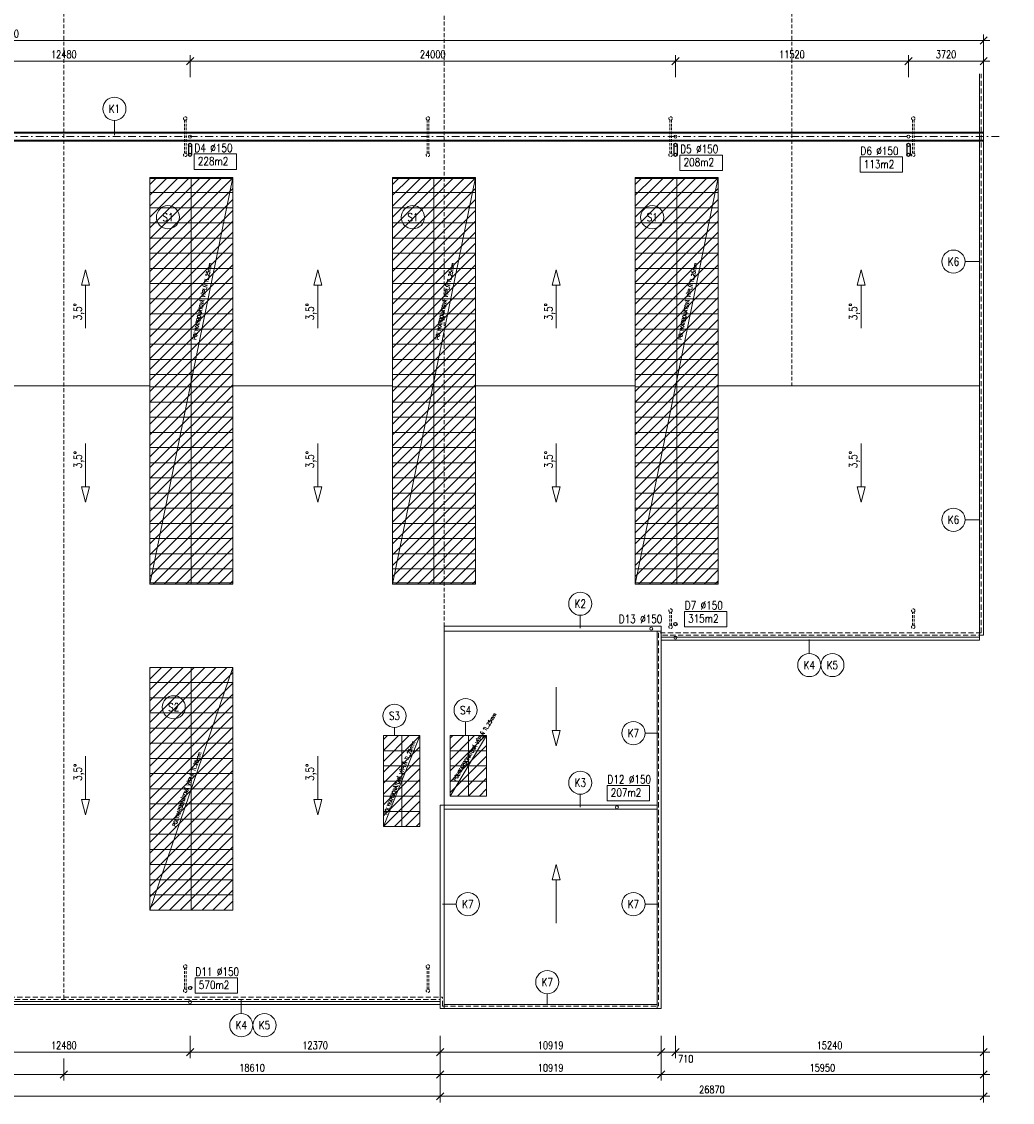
# Model space of a CAD drawing. Header units: millimetres. Extents: x -485339 to 286898, y -1189934 to 1602269.
# Tile 5 of 230: x -227131 to -178143, y -1147765 to -1094308. Entities that reach past the tile are written whole.
import ezdxf
from ezdxf.enums import TextEntityAlignment as Align

# ---------------------------------------------------------------- set-up
doc = ezdxf.new("R2010")
doc.units = ezdxf.units.MM
doc.header["$LTSCALE"] = 10
for name, pattern in [('DASHDOT', [25.4, 12.7, -6.35, 0, -6.35]), ('DASHED', [19.05, 12.7, -6.35]), ('DĚLICÍ2', [15.875, 6.35, -3.175, 0, -3.175, 0, -3.175]), ('ČÁRKOVANÁ', [19.05, 12.7, -6.35]), ('ČÁRKOVANÁ2', [9.525, 6.35, -3.175])]:
    doc.linetypes.add(name, pattern=pattern)
doc.layers.get('Defpoints').update_dxf_attribs({"lineweight": 0})
doc.layers.add('Dešt_svod', color=201, linetype='Continuous')
for name, color, linetype, lineweight in [('N_kóty', 10, 'Continuous', 18), ('N_popis', 10, 'Continuous', 18), ('N_čáry_nad', 10, 'DĚLICÍ2', 18), ('N_čáry_plné', 10, 'Continuous', 18), ('N_čáry_pod', 10, 'ČÁRKOVANÁ', 18), ('N_šrary', 10, 'Continuous', 18), ('St_čáry_osy', 250, 'DASHDOT', 18), ('St_čáry_plné', 250, 'Continuous', 18), ('St_čáry_pod', 250, 'ČÁRKOVANÁ2', 18)]:
    doc.layers.add(name, color=color, linetype=linetype, lineweight=lineweight)
doc.styles.get("Standard").update_dxf_attribs({"font": 'simplex.shx', "width": 0.8})
doc.dimstyles.new('stavebníM200', dxfattribs={"dimtxt": 370, "dimasz": 360, "dimexe": 300, "dimexo": 200, "dimgap": 150, "dimtad": 1, "dimdec": 0, "dimtxsty": 'Standard', "dimblk": 'OBLIQUE', "dimcen": -2.5, "dimdle": 300, "dimclrd": 256, "dimclre": 256, "dimclrt": 256, "dimadec": 4, "dimazin": 0, "dimtfac": 1, "dimtdec": 0, "dimtmove": 2, "dimatfit": 3, "dimldrblk": 'OBLIQUE', "dimfxl": 800, "dimfxlon": 1, "dimlwd": -1, "dimlwe": -1, "dimarcsym": 0})
pattern_1 = [(45, (-75857.86, -507733.66), (-269.40768, 269.40768), [])]

# ---------------------------------------------------------------- blocks, each defined once
blk = doc.blocks.new('G$CE3D3B369')
at = {"layer": 'St_čáry_osy', "linetype": 'ByBlock', "ltscale": 2}
blk.add_lwpolyline([(0, 0), (12000, 0), (12000, 4100), (0, 4100)], close=True, dxfattribs=at)
for points in [[(750, 4100), (750, 0)], [(1500, 4100), (1500, 0)], [(2250, 4100), (2250, 0)], [(3000, 4100), (3000, 0)], [(3750, 4100), (3750, 0)], [(4500, 4100), (4500, 0)], [(5250, 4100), (5250, 0)], [(6000, 4100), (6000, 0)], [(6750, 4100), (6750, 0)], [(7500, 4100), (7500, 0)], [(8250, 4100), (8250, 0)], [(9000, 4100), (9000, 0)], [(9750, 4100), (9750, 0)], [(10500, 4100), (10500, 0)], [(11250, 4100), (11250, 0)], [(0, 2050), (12000, 2050)]]:
    blk.add_lwpolyline(points, dxfattribs=at)
at = {"layer": 'St_čáry_osy', "ltscale": 2}
blk.add_lwpolyline([(12000, 4100), (12000, 0)], dxfattribs=at)
blk = doc.blocks.new('G$C7F8F446A')
at = {"layer": 'St_čáry_plné', "color": 0, "linetype": 'ByBlock', "ltscale": 2}
for p, q in [((20055, 4100), (-55, 4100)), ((-55, 0), (20055, 0))]:
    blk.add_line(p, q, dxfattribs=at)
for points in [[(-55, 4100), (-55, 0)], [(695, 4100), (695, 0)], [(1445, 4100), (1445, 0)], [(2195, 4100), (2195, 0)], [(2945, 4100), (2945, 0)], [(3695, 4100), (3695, 0)], [(4445, 4100), (4445, 0)], [(5195, 4100), (5195, 0)], [(5945, 4100), (5945, 0)], [(6695, 4100), (6695, 0)], [(7445, 4100), (7445, 0)], [(8195, 4100), (8195, 0)], [(8945, 4100), (8945, 0)], [(9695, 4100), (9695, 0)], [(10305, 4100), (10305, 0)], [(11055, 4100), (11055, 0)], [(11805, 4100), (11805, 0)], [(12555, 4100), (12555, 0)], [(13305, 4100), (13305, 0)], [(14055, 4100), (14055, 0)], [(14805, 4100), (14805, 0)], [(15555, 4100), (15555, 0)], [(16305, 4100), (16305, 0)], [(17055, 4100), (17055, 0)], [(17805, 4100), (17805, 0)], [(18555, 4100), (18555, 0)], [(19305, 4100), (19305, 0)], [(20055, 4100), (20055, 0)], [(-55, 2050), (20000, 2050)]]:
    blk.add_lwpolyline(points, dxfattribs=at)
at = {"layer": 'St_čáry_pod', "color": 0, "linetype": 'ByBlock', "ltscale": 2}
for p, q in [((0, 4100), (0, 0)), ((20000, 0), (20000, 4100))]:
    blk.add_line(p, q, dxfattribs=at)
blk = doc.blocks.new('G$C94846F24')
at = {"layer": 'St_čáry_osy', "linetype": 'ByBlock', "ltscale": 2}
blk.add_lwpolyline([(-900, -4500), (900, -4500), (900, 0), (-900, 0)], close=True, dxfattribs=at)
for points in [[(0, 0), (0, -4500)], [(900, -750), (-900, -750)], [(900, -1500), (-900, -1500)], [(900, -2250), (-900, -2250)], [(900, -3000), (-900, -3000)], [(900, -3750), (-900, -3750)]]:
    blk.add_lwpolyline(points, dxfattribs=at)
blk = doc.blocks.new('G$CCDD23A3A')
at = {"layer": 'St_čáry_osy', "linetype": 'ByBlock', "ltscale": 2}
blk.add_lwpolyline([(-900, -3000), (900, -3000), (900, 0), (-900, 0)], close=True, dxfattribs=at)
for points in [[(0, 0), (0, -3000)], [(900, -750), (-900, -750)], [(900, -1500), (-900, -1500)], [(900, -2250), (-900, -2250)], [(900, -3000), (-900, -3000)]]:
    blk.add_lwpolyline(points, dxfattribs=at)
blk = doc.blocks.new('_OBLIQUE')
at = {"color": 0, "linetype": 'ByBlock'}
blk.add_line((-0.5, -0.5), (0.5, 0.5), dxfattribs=at)
blk = doc.blocks.new('*D7446')
at = {"layer": 'Defpoints', "color": 0}
for p in [(-242743, -1144267), (-225043, -1144387), (-225043, -1146388)]:
    blk.add_point(p, dxfattribs=at)
at = {"layer": 'N_kóty'}
for p, q in [((-242743, -1145588), (-242743, -1146688)), ((-225043, -1145588), (-225043, -1146688)), ((-243043, -1146388), (-224743, -1146388))]:
    blk.add_line(p, q, dxfattribs=at)
at = {"layer": 'N_kóty', "linetype": 'ByBlock', "xscale": 360, "yscale": 360, "zscale": 360, "rotation": 180}
blk.add_blockref('_OBLIQUE', (-242743, -1146388), dxfattribs=at)
at = {"layer": 'N_kóty', "linetype": 'ByBlock', "xscale": 360, "yscale": 360, "zscale": 360}
blk.add_blockref('_OBLIQUE', (-225043, -1146388), dxfattribs=at)
at = {"layer": 'N_kóty', "insert": (-233893, -1146053), "char_height": 370, "attachment_point": 5}
blk.add_mtext('17700', dxfattribs=at)
blk = doc.blocks.new('*D7447')
at = {"layer": 'Defpoints', "color": 0}
for p in [(-225043, -1144387), (-206433, -1144827), (-206433, -1146388)]:
    blk.add_point(p, dxfattribs=at)
at = {"layer": 'N_kóty'}
for p, q in [((-225043, -1145588), (-225043, -1146688)), ((-206433, -1145588), (-206433, -1146688)), ((-225343, -1146388), (-206133, -1146388))]:
    blk.add_line(p, q, dxfattribs=at)
at = {"layer": 'N_kóty', "linetype": 'ByBlock', "xscale": 360, "yscale": 360, "zscale": 360, "rotation": 180}
blk.add_blockref('_OBLIQUE', (-225043, -1146388), dxfattribs=at)
at = {"layer": 'N_kóty', "linetype": 'ByBlock', "xscale": 360, "yscale": 360, "zscale": 360}
blk.add_blockref('_OBLIQUE', (-206433, -1146388), dxfattribs=at)
at = {"layer": 'N_kóty', "insert": (-215738, -1146053), "char_height": 370, "attachment_point": 5}
blk.add_mtext('18610', dxfattribs=at)
blk = doc.blocks.new('*D7448')
at = {"layer": 'Defpoints', "color": 0}
for p in [(-276233, -1144387), (-206433, -1144827), (-276233, -1147465)]:
    blk.add_point(p, dxfattribs=at)
at = {"layer": 'N_kóty'}
for p, q in [((-276233, -1146665), (-276233, -1147765)), ((-206433, -1146665), (-206433, -1147765)), ((-206133, -1147465), (-276533, -1147465))]:
    blk.add_line(p, q, dxfattribs=at)
at = {"layer": 'N_kóty', "linetype": 'ByBlock', "xscale": 360, "yscale": 360, "zscale": 360, "rotation": 180}
blk.add_blockref('_OBLIQUE', (-276233, -1147465), dxfattribs=at)
at = {"layer": 'N_kóty', "linetype": 'ByBlock', "xscale": 360, "yscale": 360, "zscale": 360}
blk.add_blockref('_OBLIQUE', (-206433, -1147465), dxfattribs=at)
at = {"layer": 'N_kóty', "insert": (-241334, -1147130), "char_height": 370, "attachment_point": 5}
blk.add_mtext('69800', dxfattribs=at)
blk = doc.blocks.new('*D7452')
at = {"layer": 'Defpoints', "color": 0}
for p in [(-231283, -1142106), (-218803, -1142106), (-218803, -1145279)]:
    blk.add_point(p, dxfattribs=at)
at = {"layer": 'N_kóty'}
for p, q in [((-231283, -1144479), (-231283, -1145579)), ((-218803, -1144479), (-218803, -1145579)), ((-231583, -1145279), (-218503, -1145279))]:
    blk.add_line(p, q, dxfattribs=at)
at = {"layer": 'N_kóty', "linetype": 'ByBlock', "xscale": 360, "yscale": 360, "zscale": 360, "rotation": 180}
blk.add_blockref('_OBLIQUE', (-231283, -1145279), dxfattribs=at)
at = {"layer": 'N_kóty', "linetype": 'ByBlock', "xscale": 360, "yscale": 360, "zscale": 360}
blk.add_blockref('_OBLIQUE', (-218803, -1145279), dxfattribs=at)
at = {"layer": 'N_kóty', "insert": (-225043, -1144944), "char_height": 370, "attachment_point": 5}
blk.add_mtext('12480', dxfattribs=at)
blk = doc.blocks.new('*D7453')
at = {"layer": 'Defpoints', "color": 0}
for p in [(-218803, -1142106), (-206433, -1143123), (-206433, -1145279)]:
    blk.add_point(p, dxfattribs=at)
at = {"layer": 'N_kóty'}
for p, q in [((-218803, -1144479), (-218803, -1145579)), ((-206433, -1144479), (-206433, -1145579)), ((-219103, -1145279), (-206133, -1145279))]:
    blk.add_line(p, q, dxfattribs=at)
at = {"layer": 'N_kóty', "linetype": 'ByBlock', "xscale": 360, "yscale": 360, "zscale": 360, "rotation": 180}
blk.add_blockref('_OBLIQUE', (-218803, -1145279), dxfattribs=at)
at = {"layer": 'N_kóty', "linetype": 'ByBlock', "xscale": 360, "yscale": 360, "zscale": 360}
blk.add_blockref('_OBLIQUE', (-206433, -1145279), dxfattribs=at)
at = {"layer": 'N_kóty', "insert": (-212618, -1144944), "char_height": 370, "attachment_point": 5}
blk.add_mtext('12370', dxfattribs=at)
blk = doc.blocks.new('*D7455')
at = {"layer": 'Defpoints', "color": 0}
for p in [(-194803, -1124110), (-195513, -1143123), (-194803, -1145279)]:
    blk.add_point(p, dxfattribs=at)
at = {"layer": 'N_kóty'}
for p, q in [((-195513, -1144479), (-195513, -1145579)), ((-194803, -1144479), (-194803, -1145579)), ((-195813, -1145279), (-194503, -1145279))]:
    blk.add_line(p, q, dxfattribs=at)
at = {"layer": 'N_kóty', "linetype": 'ByBlock', "xscale": 360, "yscale": 360, "zscale": 360, "rotation": 180}
blk.add_blockref('_OBLIQUE', (-195513, -1145279), dxfattribs=at)
at = {"layer": 'N_kóty', "linetype": 'ByBlock', "xscale": 360, "yscale": 360, "zscale": 360}
blk.add_blockref('_OBLIQUE', (-194803, -1145279), dxfattribs=at)
at = {"layer": 'N_kóty', "insert": (-194294, -1145614), "char_height": 370, "attachment_point": 5}
blk.add_mtext('710', dxfattribs=at)
blk = doc.blocks.new('*D7456')
at = {"layer": 'Defpoints', "color": 0}
for p in [(-194803, -1124110), (-179563, -1124658), (-179563, -1145279)]:
    blk.add_point(p, dxfattribs=at)
at = {"layer": 'N_kóty'}
for p, q in [((-194803, -1144479), (-194803, -1145579)), ((-179563, -1144479), (-179563, -1145579)), ((-195103, -1145279), (-179263, -1145279))]:
    blk.add_line(p, q, dxfattribs=at)
at = {"layer": 'N_kóty', "linetype": 'ByBlock', "xscale": 360, "yscale": 360, "zscale": 360, "rotation": 180}
blk.add_blockref('_OBLIQUE', (-194803, -1145279), dxfattribs=at)
at = {"layer": 'N_kóty', "linetype": 'ByBlock', "xscale": 360, "yscale": 360, "zscale": 360}
blk.add_blockref('_OBLIQUE', (-179563, -1145279), dxfattribs=at)
at = {"layer": 'N_kóty', "insert": (-187183, -1144944), "char_height": 370, "attachment_point": 5}
blk.add_mtext('15240', dxfattribs=at)
blk = doc.blocks.new('*D7460')
at = {"layer": 'Defpoints', "color": 0}
for p in [(-218803, -1096263), (-231283, -1099998), (-218803, -1099998)]:
    blk.add_point(p, dxfattribs=at)
at = {"layer": 'N_kóty'}
for p, q in [((-231583, -1096263), (-218503, -1096263)), ((-231283, -1097063), (-231283, -1095963)), ((-218803, -1097063), (-218803, -1095963))]:
    blk.add_line(p, q, dxfattribs=at)
at = {"layer": 'N_kóty', "xscale": 360, "yscale": 360, "zscale": 360, "rotation": 180}
blk.add_blockref('_OBLIQUE', (-231283, -1096263), dxfattribs=at)
at = {"layer": 'N_kóty', "xscale": 360, "yscale": 360, "zscale": 360}
blk.add_blockref('_OBLIQUE', (-218803, -1096263), dxfattribs=at)
at = {"layer": 'N_kóty', "insert": (-225043, -1095928), "char_height": 370, "attachment_point": 5}
blk.add_mtext('12480', dxfattribs=at)
blk = doc.blocks.new('*D7461')
at = {"layer": 'Defpoints', "color": 0}
for p in [(-194803, -1096263), (-218803, -1099998), (-194803, -1099998)]:
    blk.add_point(p, dxfattribs=at)
at = {"layer": 'N_kóty'}
for p, q in [((-219103, -1096263), (-194503, -1096263)), ((-218803, -1097063), (-218803, -1095963)), ((-194803, -1097063), (-194803, -1095963))]:
    blk.add_line(p, q, dxfattribs=at)
at = {"layer": 'N_kóty', "xscale": 360, "yscale": 360, "zscale": 360, "rotation": 180}
blk.add_blockref('_OBLIQUE', (-218803, -1096263), dxfattribs=at)
at = {"layer": 'N_kóty', "xscale": 360, "yscale": 360, "zscale": 360}
blk.add_blockref('_OBLIQUE', (-194803, -1096263), dxfattribs=at)
at = {"layer": 'N_kóty', "insert": (-206803, -1095928), "char_height": 370, "attachment_point": 5}
blk.add_mtext('24000', dxfattribs=at)
blk = doc.blocks.new('*D7462')
at = {"layer": 'Defpoints', "color": 0}
for p in [(-183283, -1096263), (-194803, -1099998), (-183283, -1099998)]:
    blk.add_point(p, dxfattribs=at)
at = {"layer": 'N_kóty'}
for p, q in [((-195103, -1096263), (-182983, -1096263)), ((-194803, -1097063), (-194803, -1095963)), ((-183283, -1097063), (-183283, -1095963))]:
    blk.add_line(p, q, dxfattribs=at)
at = {"layer": 'N_kóty', "xscale": 360, "yscale": 360, "zscale": 360, "rotation": 180}
blk.add_blockref('_OBLIQUE', (-194803, -1096263), dxfattribs=at)
at = {"layer": 'N_kóty', "xscale": 360, "yscale": 360, "zscale": 360}
blk.add_blockref('_OBLIQUE', (-183283, -1096263), dxfattribs=at)
at = {"layer": 'N_kóty', "insert": (-189043, -1095928), "char_height": 370, "attachment_point": 5}
blk.add_mtext('11520', dxfattribs=at)
blk = doc.blocks.new('*D7463')
at = {"layer": 'Defpoints', "color": 0}
for p in [(-179563, -1096263), (-183283, -1099998), (-179563, -1099998)]:
    blk.add_point(p, dxfattribs=at)
at = {"layer": 'N_kóty'}
for p, q in [((-183583, -1096263), (-179263, -1096263)), ((-183283, -1097063), (-183283, -1095963)), ((-179563, -1097063), (-179563, -1095963))]:
    blk.add_line(p, q, dxfattribs=at)
at = {"layer": 'N_kóty', "xscale": 360, "yscale": 360, "zscale": 360, "rotation": 180}
blk.add_blockref('_OBLIQUE', (-183283, -1096263), dxfattribs=at)
at = {"layer": 'N_kóty', "xscale": 360, "yscale": 360, "zscale": 360}
blk.add_blockref('_OBLIQUE', (-179563, -1096263), dxfattribs=at)
at = {"layer": 'N_kóty', "insert": (-181423, -1095928), "char_height": 370, "attachment_point": 5}
blk.add_mtext('3720', dxfattribs=at)
blk = doc.blocks.new('*D7464')
at = {"layer": 'Defpoints', "color": 0}
for p in [(-179563, -1095241), (-276233, -1096898), (-179563, -1096898)]:
    blk.add_point(p, dxfattribs=at)
at = {"layer": 'N_kóty'}
for p, q in [((-276533, -1095241), (-179263, -1095241)), ((-276233, -1096041), (-276233, -1094941)), ((-179563, -1096041), (-179563, -1094941))]:
    blk.add_line(p, q, dxfattribs=at)
at = {"layer": 'N_kóty', "linetype": 'ByBlock', "xscale": 360, "yscale": 360, "zscale": 360, "rotation": 180}
blk.add_blockref('_OBLIQUE', (-276233, -1095241), dxfattribs=at)
at = {"layer": 'N_kóty', "linetype": 'ByBlock', "xscale": 360, "yscale": 360, "zscale": 360}
blk.add_blockref('_OBLIQUE', (-179563, -1095241), dxfattribs=at)
at = {"layer": 'N_kóty', "insert": (-227898, -1094906), "char_height": 370, "attachment_point": 5}
blk.add_mtext('96670', dxfattribs=at)
blk = doc.blocks.new('*D7465')
at = {"layer": 'Defpoints', "color": 0}
for p in [(-206433, -1143123), (-195513, -1143077), (-195513, -1145279)]:
    blk.add_point(p, dxfattribs=at)
at = {"layer": 'N_kóty'}
for p, q in [((-206433, -1144479), (-206433, -1145579)), ((-195513, -1144479), (-195513, -1145579)), ((-206733, -1145279), (-195213, -1145279))]:
    blk.add_line(p, q, dxfattribs=at)
at = {"layer": 'N_kóty', "linetype": 'ByBlock', "xscale": 360, "yscale": 360, "zscale": 360, "rotation": 180}
blk.add_blockref('_OBLIQUE', (-206433, -1145279), dxfattribs=at)
at = {"layer": 'N_kóty', "linetype": 'ByBlock', "xscale": 360, "yscale": 360, "zscale": 360}
blk.add_blockref('_OBLIQUE', (-195513, -1145279), dxfattribs=at)
at = {"layer": 'N_kóty', "insert": (-200973, -1144944), "char_height": 370, "attachment_point": 5}
blk.add_mtext('10919', dxfattribs=at)
blk = doc.blocks.new('*D7466')
at = {"layer": 'Defpoints', "color": 0}
for p in [(-195513, -1143123), (-206433, -1144827), (-195513, -1146388)]:
    blk.add_point(p, dxfattribs=at)
at = {"layer": 'N_kóty'}
for p, q in [((-206433, -1145588), (-206433, -1146688)), ((-195513, -1145588), (-195513, -1146688)), ((-206733, -1146388), (-195213, -1146388))]:
    blk.add_line(p, q, dxfattribs=at)
at = {"layer": 'N_kóty', "linetype": 'ByBlock', "xscale": 360, "yscale": 360, "zscale": 360, "rotation": 180}
blk.add_blockref('_OBLIQUE', (-206433, -1146388), dxfattribs=at)
at = {"layer": 'N_kóty', "linetype": 'ByBlock', "xscale": 360, "yscale": 360, "zscale": 360}
blk.add_blockref('_OBLIQUE', (-195513, -1146388), dxfattribs=at)
at = {"layer": 'N_kóty', "insert": (-200973, -1146053), "char_height": 370, "attachment_point": 5}
blk.add_mtext('10919', dxfattribs=at)
blk = doc.blocks.new('*D7467')
at = {"layer": 'Defpoints', "color": 0}
for p in [(-179563, -1124658), (-195513, -1143123), (-179563, -1146388)]:
    blk.add_point(p, dxfattribs=at)
at = {"layer": 'N_kóty'}
for p, q in [((-195513, -1145588), (-195513, -1146688)), ((-179563, -1145588), (-179563, -1146688)), ((-195813, -1146388), (-179263, -1146388))]:
    blk.add_line(p, q, dxfattribs=at)
at = {"layer": 'N_kóty', "linetype": 'ByBlock', "xscale": 360, "yscale": 360, "zscale": 360, "rotation": 180}
blk.add_blockref('_OBLIQUE', (-195513, -1146388), dxfattribs=at)
at = {"layer": 'N_kóty', "linetype": 'ByBlock', "xscale": 360, "yscale": 360, "zscale": 360}
blk.add_blockref('_OBLIQUE', (-179563, -1146388), dxfattribs=at)
at = {"layer": 'N_kóty', "insert": (-187538, -1146053), "char_height": 370, "attachment_point": 5}
blk.add_mtext('15950', dxfattribs=at)
blk = doc.blocks.new('*D7468')
at = {"layer": 'Defpoints', "color": 0}
for p in [(-179563, -1124658), (-206433, -1144827), (-179563, -1147465)]:
    blk.add_point(p, dxfattribs=at)
at = {"layer": 'N_kóty'}
for p, q in [((-206433, -1146665), (-206433, -1147765)), ((-179563, -1146665), (-179563, -1147765)), ((-206733, -1147465), (-179263, -1147465))]:
    blk.add_line(p, q, dxfattribs=at)
at = {"layer": 'N_kóty', "linetype": 'ByBlock', "xscale": 360, "yscale": 360, "zscale": 360, "rotation": 180}
blk.add_blockref('_OBLIQUE', (-206433, -1147465), dxfattribs=at)
at = {"layer": 'N_kóty', "linetype": 'ByBlock', "xscale": 360, "yscale": 360, "zscale": 360}
blk.add_blockref('_OBLIQUE', (-179563, -1147465), dxfattribs=at)
at = {"layer": 'N_kóty', "insert": (-192998, -1147130), "char_height": 370, "attachment_point": 5}
blk.add_mtext('26870', dxfattribs=at)
blk = doc.blocks.new('*D7469')
at = {"layer": 'Defpoints', "color": 0}
for p in [(-197699, -1133168), (-175882, -1133168), (-195513, -1143123)]:
    blk.add_point(p, dxfattribs=at)
at = {"layer": 'N_kóty'}
for p, q in [((-176682, -1133168), (-175582, -1133168)), ((-175882, -1143423), (-175882, -1132868)), ((-176682, -1143123), (-175582, -1143123))]:
    blk.add_line(p, q, dxfattribs=at)
at = {"layer": 'N_kóty', "xscale": 360, "yscale": 360, "zscale": 360}
for p, rotation in [((-175882, -1133168), 90), ((-175882, -1143123), 270)]:
    blk.add_blockref('_OBLIQUE', p, dxfattribs=dict(at, rotation=rotation))
at = {"layer": 'N_kóty', "insert": (-176217, -1138145), "char_height": 370, "attachment_point": 5, "rotation": 90}
blk.add_mtext('9955', dxfattribs=at)
blk = doc.blocks.new('*D7470')
at = {"layer": 'Defpoints', "color": 0}
for p in [(-179563, -1124658), (-175882, -1124658), (-197699, -1133168)]:
    blk.add_point(p, dxfattribs=at)
at = {"layer": 'N_kóty'}
for p, q in [((-176682, -1124658), (-175582, -1124658)), ((-175882, -1133468), (-175882, -1124358)), ((-176682, -1133168), (-175582, -1133168))]:
    blk.add_line(p, q, dxfattribs=at)
at = {"layer": 'N_kóty', "xscale": 360, "yscale": 360, "zscale": 360}
for p, rotation in [((-175882, -1124658), 90), ((-175882, -1133168), 270)]:
    blk.add_blockref('_OBLIQUE', p, dxfattribs=dict(at, rotation=rotation))
at = {"layer": 'N_kóty', "insert": (-176217, -1128913), "char_height": 370, "attachment_point": 5, "rotation": 90}
blk.add_mtext('8510', dxfattribs=at)
blk = doc.blocks.new('*D7471')
at = {"layer": 'Defpoints', "color": 0}
for p in [(-179763, -1112328), (-175882, -1112328), (-179563, -1124658)]:
    blk.add_point(p, dxfattribs=at)
at = {"layer": 'N_kóty'}
for p, q in [((-176682, -1112328), (-175582, -1112328)), ((-175882, -1124958), (-175882, -1112028)), ((-176682, -1124658), (-175582, -1124658))]:
    blk.add_line(p, q, dxfattribs=at)
at = {"layer": 'N_kóty', "linetype": 'ByBlock', "xscale": 360, "yscale": 360, "zscale": 360}
for p, rotation in [((-175882, -1112328), 90), ((-175882, -1124658), 270)]:
    blk.add_blockref('_OBLIQUE', p, dxfattribs=dict(at, rotation=rotation))
at = {"layer": 'N_kóty', "insert": (-176217, -1118493), "char_height": 370, "attachment_point": 5, "rotation": 90}
blk.add_mtext('12330', dxfattribs=at)
blk = doc.blocks.new('*D7472')
at = {"layer": 'Defpoints', "color": 0}
for p in [(-179683, -1099998), (-175882, -1099998), (-179763, -1112328)]:
    blk.add_point(p, dxfattribs=at)
at = {"layer": 'N_kóty'}
for p, q in [((-176682, -1099998), (-175582, -1099998)), ((-175882, -1112628), (-175882, -1099698)), ((-176682, -1112328), (-175582, -1112328))]:
    blk.add_line(p, q, dxfattribs=at)
at = {"layer": 'N_kóty', "linetype": 'ByBlock', "xscale": 360, "yscale": 360, "zscale": 360}
for p, rotation in [((-175882, -1099998), 90), ((-175882, -1112328), 270)]:
    blk.add_blockref('_OBLIQUE', p, dxfattribs=dict(at, rotation=rotation))
at = {"layer": 'N_kóty', "insert": (-176217, -1106163), "char_height": 370, "attachment_point": 5, "rotation": 90}
blk.add_mtext('12330', dxfattribs=at)
blk = doc.blocks.new('*D7473')
at = {"layer": 'Defpoints', "color": 0}
for p in [(-178801, -1099998), (-179563, -1124658), (-174778, -1124658)]:
    blk.add_point(p, dxfattribs=at)
at = {"layer": 'N_kóty'}
for p, q in [((-175578, -1099998), (-174478, -1099998)), ((-174778, -1099698), (-174778, -1124958)), ((-175578, -1124658), (-174478, -1124658))]:
    blk.add_line(p, q, dxfattribs=at)
at = {"layer": 'N_kóty', "linetype": 'ByBlock', "xscale": 360, "yscale": 360, "zscale": 360}
for p, rotation in [((-174778, -1099998), 90), ((-174778, -1124658), 270)]:
    blk.add_blockref('_OBLIQUE', p, dxfattribs=dict(at, rotation=rotation))
at = {"layer": 'N_kóty', "insert": (-175113, -1112328), "char_height": 370, "attachment_point": 5, "rotation": 90}
blk.add_mtext('24660', dxfattribs=at)
blk = doc.blocks.new('*D7474')
at = {"layer": 'Defpoints', "color": 0}
for p in [(-179563, -1124658), (-195513, -1143123), (-174778, -1143123)]:
    blk.add_point(p, dxfattribs=at)
at = {"layer": 'N_kóty'}
for p, q in [((-175578, -1124658), (-174478, -1124658)), ((-174778, -1124358), (-174778, -1143423)), ((-175578, -1143123), (-174478, -1143123))]:
    blk.add_line(p, q, dxfattribs=at)
at = {"layer": 'N_kóty', "linetype": 'ByBlock', "xscale": 360, "yscale": 360, "zscale": 360}
for p, rotation in [((-174778, -1124658), 90), ((-174778, -1143123), 270)]:
    blk.add_blockref('_OBLIQUE', p, dxfattribs=dict(at, rotation=rotation))
at = {"layer": 'N_kóty', "insert": (-175113, -1133890), "char_height": 370, "attachment_point": 5, "rotation": 90}
blk.add_mtext('18465', dxfattribs=at)
blk = doc.blocks.new('*D7475')
at = {"layer": 'Defpoints', "color": 0}
for p in [(-178801, -1099998), (-173847, -1099998), (-195513, -1143123)]:
    blk.add_point(p, dxfattribs=at)
at = {"layer": 'N_kóty'}
for p, q in [((-174647, -1099998), (-173547, -1099998)), ((-173847, -1143423), (-173847, -1099698)), ((-174647, -1143123), (-173547, -1143123))]:
    blk.add_line(p, q, dxfattribs=at)
at = {"layer": 'N_kóty', "linetype": 'ByBlock', "xscale": 360, "yscale": 360, "zscale": 360}
for p, rotation in [((-173847, -1099998), 90), ((-173847, -1143123), 270)]:
    blk.add_blockref('_OBLIQUE', p, dxfattribs=dict(at, rotation=rotation))
at = {"layer": 'N_kóty', "insert": (-174182, -1121560), "char_height": 370, "attachment_point": 5, "rotation": 90}
blk.add_mtext('43125', dxfattribs=at)
blk = doc.blocks.new('*D7476')
at = {"layer": 'Defpoints', "color": 0}
for p in [(-206433, -1142683), (-278398, -1143123), (-206433, -1143123)]:
    blk.add_point(p, dxfattribs=at)
at = {"layer": 'N_kóty'}
for p, q in [((-278398, -1142383), (-278398, -1143423)), ((-277598, -1142683), (-278698, -1142683)), ((-277598, -1143123), (-278698, -1143123))]:
    blk.add_line(p, q, dxfattribs=at)
at = {"layer": 'N_kóty', "linetype": 'ByBlock', "xscale": 360, "yscale": 360, "zscale": 360}
for p, rotation in [((-278398, -1142683), 90), ((-278398, -1143123), 270)]:
    blk.add_blockref('_OBLIQUE', p, dxfattribs=dict(at, rotation=rotation))
at = {"layer": 'N_kóty', "insert": (-278091, -1143750), "char_height": 370, "attachment_point": 5, "rotation": 90}
blk.add_mtext('440', dxfattribs=at)
blk = doc.blocks.new('*D7477')
at = {"layer": 'Defpoints', "color": 0}
for p in [(-207371, -1142683), (-279336, -1143123), (-207371, -1143123)]:
    blk.add_point(p, dxfattribs=at)
at = {"layer": 'N_kóty'}
for p, q in [((-279336, -1142383), (-279336, -1143423)), ((-278536, -1142683), (-279636, -1142683)), ((-278536, -1143123), (-279636, -1143123))]:
    blk.add_line(p, q, dxfattribs=at)
at = {"layer": 'N_kóty', "linetype": 'ByBlock', "xscale": 360, "yscale": 360, "zscale": 360}
for p, rotation in [((-279336, -1142683), 90), ((-279336, -1143123), 270)]:
    blk.add_blockref('_OBLIQUE', p, dxfattribs=dict(at, rotation=rotation))
at = {"layer": 'N_kóty', "insert": (-279029, -1143750), "char_height": 370, "attachment_point": 5, "rotation": 90}
blk.add_mtext('440', dxfattribs=at)

msp = doc.modelspace()

# ---------------------------------------------------------------- hatches: boundary and pattern name
at = {"layer": 'N_šrary', "linetype": 'DASHED'}
h = msp.add_hatch(dxfattribs=at)
h.set_pattern_fill('ANSI31', color=256, scale=120)
h.set_pattern_definition([(45, (-75876.9, -507532.73), (-269.40768, 269.40768), [])])
h.paths.add_polyline_path([(-220792, -1122125.4), (-216692, -1122125.4), (-216692, -1102015.4), (-220792, -1102015.4)])
h = msp.add_hatch(dxfattribs=at)
h.set_pattern_fill('ANSI31', color=256, scale=120)
h.set_pattern_definition([(45, (-63876.9, -507532.73), (-269.40768, 269.40768), [])])
h.paths.add_polyline_path([(-208792, -1122125.4), (-204692, -1122125.4), (-204692, -1102015.4), (-208792, -1102015.4)])
h = msp.add_hatch(dxfattribs=at)
h.set_pattern_fill('ANSI31', color=256, scale=120)
h.set_pattern_definition([(45, (-51876.9, -507532.73), (-269.40768, 269.40768), [])])
h.paths.add_polyline_path([(-196792, -1122125.4), (-192692, -1122125.4), (-192692, -1102015.4), (-196792, -1102015.4)])
h = msp.add_hatch(dxfattribs=at)
h.set_pattern_fill('ANSI31', color=256, scale=120)
h.set_pattern_definition(pattern_1)
h.paths.add_polyline_path([(-220792, -1138252.9), (-216692, -1138252.9), (-216692, -1126252.9), (-220792, -1126252.9)])
h = msp.add_hatch(dxfattribs=at)
h.set_pattern_fill('ANSI31', color=256, scale=120)
h.set_pattern_definition(pattern_1)
h.paths.add_polyline_path([(-209237.7, -1134122.9), (-207437.7, -1134122.9), (-207437.7, -1129622.9), (-209237.7, -1129622.9)])
h = msp.add_hatch(dxfattribs=at)
h.set_pattern_fill('ANSI31', color=256, scale=120)
h.set_pattern_definition(pattern_1)
h.paths.add_polyline_path([(-205937.7, -1132622.9), (-204137.7, -1132622.9), (-204137.7, -1129622.9), (-205937.7, -1129622.9)])

# ---------------------------------------------------------------- linework, layer by layer
at = {"layer": 'Dešt_svod'}
for points in [[(-218883.8, -1100406.5), (-218883.8, -1100897.9)], [(-218723.8, -1100406.5), (-218723.8, -1100897.9)], [(-194883.8, -1100406.5), (-194883.8, -1100897.9)], [(-194723.8, -1100406.5), (-194723.8, -1100897.9)], [(-183361.7, -1100406.5), (-183361.7, -1100897.9)], [(-183201.7, -1100406.5), (-183201.7, -1100897.9)]]:
    msp.add_lwpolyline(points, dxfattribs=at)
for centre in [(-218803.8, -1100406.5), (-194803.8, -1100406.5), (-183281.7, -1100406.5), (-218803.8, -1100897.9), (-194803.8, -1100897.9), (-183281.7, -1100897.9), (-194803.1, -1124110.3), (-218802.8, -1142105.7)]:
    msp.add_circle(centre, 80, dxfattribs=at)
at = {"layer": 'N_kóty'}
for centre in [(-196000.1, -1124337.4), (-194803.1, -1124779.1), (-218802.8, -1142797.2)]:
    msp.add_circle(centre, 75, dxfattribs=at)
at = {"layer": 'N_popis'}
for points in [[(-218598.4, -1100855.4), (-216498.8, -1100855.4), (-216498.8, -1101616.3), (-218598.4, -1101616.3)], [(-194580.4, -1100907), (-192480.8, -1100907), (-192480.8, -1101667.9), (-194580.4, -1101667.9)], [(-185670.2, -1101001.8), (-183570.6, -1101001.8), (-183570.6, -1101762.6), (-185670.2, -1101762.6)], [(-223969.7, -1106578), (-224168.9, -1107336.1), (-223770.5, -1107336.1)], [(-212489.8, -1106578), (-212689, -1107336.1), (-212290.6, -1107336.1)], [(-200694.3, -1106578), (-200893.6, -1107336.1), (-200495.1, -1107336.1)], [(-185624.5, -1106578), (-185823.7, -1107336.1), (-185425.2, -1107336.1)], [(-223969.7, -1118075.9), (-224168.9, -1117317.8), (-223770.5, -1117317.8)], [(-212489.8, -1118075.9), (-212689, -1117317.8), (-212290.6, -1117317.8)], [(-200694.3, -1118075.9), (-200893.6, -1117317.8), (-200495.1, -1117317.8)], [(-185624.5, -1118075.9), (-185823.7, -1117317.8), (-185425.2, -1117317.8)], [(-194356.7, -1123479.7), (-192257.1, -1123479.7), (-192257.1, -1124240.6), (-194356.7, -1124240.6)], [(-200694.3, -1130132.7), (-200893.6, -1129374.6), (-200495.1, -1129374.6)], [(-198178, -1132085.1), (-196078.3, -1132085.1), (-196078.3, -1132846), (-198178, -1132846)], [(-223969.7, -1133540.2), (-224168.9, -1132782.1), (-223770.5, -1132782.1)], [(-212489.8, -1133540.2), (-212689, -1132782.1), (-212290.6, -1132782.1)], [(-200694.3, -1136006.2), (-200893.6, -1136764.2), (-200495.1, -1136764.2)], [(-218550.3, -1141599.3), (-216450.6, -1141599.3), (-216450.6, -1142360.2), (-218550.3, -1142360.2)]]:
    msp.add_lwpolyline(points, close=True, dxfattribs=at)
for points in [[(-216692, -1102015.4), (-220792, -1122125.4)], [(-204692, -1102015.4), (-208792, -1122125.4)], [(-192692, -1102015.4), (-196792, -1122125.4)], [(-223969.7, -1109476.5), (-223969.7, -1107336.1)], [(-212489.8, -1109476.5), (-212489.8, -1107336.1)], [(-200694.3, -1109476.5), (-200694.3, -1107336.1)], [(-185624.5, -1109476.5), (-185624.5, -1107336.1)], [(-223969.7, -1115177.4), (-223969.7, -1117317.8)], [(-212489.8, -1115177.4), (-212489.8, -1117317.8)], [(-200694.3, -1115177.4), (-200694.3, -1117317.8)], [(-185624.5, -1115177.4), (-185624.5, -1117317.8)], [(-216692, -1126252.9), (-220792, -1138252.9)], [(-200694.3, -1127234.3), (-200694.3, -1129374.6)], [(-209231, -1134122.9), (-207437.7, -1129635.5)], [(-205937.7, -1132622.9), (-204137.7, -1129622.9)], [(-223969.7, -1130641.8), (-223969.7, -1132782.1)], [(-212489.8, -1130641.8), (-212489.8, -1132782.1)], [(-200694.3, -1138904.6), (-200694.3, -1136764.2)]]:
    msp.add_lwpolyline(points, dxfattribs=at)
at = {"layer": 'N_čáry_nad', "linetype": 'DASHDOT', "ltscale": 3}
msp.add_lwpolyline([(-178801, -1099997.9), (-277652.3, -1099997.9)], dxfattribs=at)
at = {"layer": 'N_čáry_plné'}
for p, q in [((-195712.8, -1124456), (-195713.4, -1143122.9)), ((-195512.8, -1124216), (-195513.4, -1143122.9)), ((-206432.7, -1143122.9), (-206432.7, -1142682.9)), ((-195513.4, -1143122.9), (-206432.7, -1143122.9)), ((-195713.4, -1142922.9), (-206232.7, -1142922.9))]:
    msp.add_line(p, q, dxfattribs=at)
for points in [[(-179763, -1124898), (-179763, -1096897.9)], [(-179563, -1124658), (-179563, -1096897.9)], [(-222542.3, -1099193.3), (-222542.3, -1099929)], [(-179563, -1099772.9), (-276112.7, -1099772.9)], [(-179563, -1099822.9), (-276112.7, -1099822.9)], [(-179563, -1100172.9), (-276112.7, -1100172.9)], [(-179563, -1100222.9), (-276112.7, -1100222.9)], [(-180483.2, -1106180.5), (-179763, -1106180.5)], [(-220792, -1112326.9), (-228692, -1112326.9)], [(-208792, -1112326.9), (-216692, -1112326.9)], [(-196792, -1112326.9), (-204692, -1112326.9)], [(-179763, -1112327.9), (-192692, -1112327.9)], [(-180483.2, -1118948.1), (-179763, -1118948.1)], [(-199505.8, -1123670.8), (-199505.8, -1124302.7)], [(-206232.7, -1143122.9), (-206232.7, -1124216)], [(-195512.8, -1124216), (-206232.7, -1124216)], [(-195512.8, -1124456), (-206232.7, -1124456)], [(-195512.8, -1124758), (-179763, -1124758)], [(-195512.8, -1124898), (-179763, -1124898)], [(-188185.3, -1125564.5), (-188185.3, -1124871)], [(-205178.6, -1128936.2), (-205178.6, -1129622.9)], [(-208694, -1129219.2), (-208694, -1129622.9)], [(-196307.2, -1129500.3), (-195632.7, -1129500.3)], [(-199505.8, -1132523.9), (-199505.8, -1133155.8)], [(-206432.7, -1142682.9), (-206432.7, -1133069.4)], [(-195713.1, -1133069.4), (-206432.7, -1133069.4)], [(-195713.1, -1133269.4), (-206232.7, -1133269.4)], [(-205638.3, -1137959.3), (-206312.7, -1137959.3)], [(-196307.2, -1137959.3), (-195632.7, -1137959.3)], [(-276032.7, -1142782.9), (-206432.7, -1142782.9)], [(-216268.5, -1143376.4), (-216268.5, -1142682.9)], [(-201139.9, -1142389.8), (-201139.9, -1142922.9)], [(-276032.7, -1142922.9), (-206432.7, -1142922.9)]]:
    msp.add_lwpolyline(points, dxfattribs=at)
for centre, radius in [((-222542.3, -1098621.5), 571.9), ((-218802.8, -1099997.9), 75), ((-194802.8, -1099997.9), 75), ((-183282.7, -1099997.9), 75), ((-219893.5, -1103983.4), 571.9), ((-207787.3, -1103983.4), 571.9), ((-195952.3, -1103983.4), 571.9), ((-181055.1, -1106180.5), 571.9), ((-181055.1, -1118948.1), 571.9), ((-199505.8, -1123098.9), 571.9), ((-188185.3, -1126136.3), 571.9), ((-187041.6, -1126136.3), 571.9), ((-219611.6, -1128222.9), 571.9), ((-205178.6, -1128364.4), 571.9), ((-208694, -1128647.3), 571.9), ((-196879.1, -1129500.3), 571.9), ((-199505.8, -1131952), 571.9), ((-197699.3, -1133168), 75), ((-205066.4, -1137959.3), 571.9), ((-196879.1, -1137959.3), 571.9), ((-201139.9, -1141817.9), 571.9), ((-216268.5, -1143948.2), 571.9), ((-215124.8, -1143948.2), 571.9)]:
    msp.add_circle(centre, radius, dxfattribs=at)
at = {"layer": 'N_čáry_pod', "ltscale": 2}
for p, q in [((-195632.7, -1124538), (-195632.7, -1143002.9)), ((-206312.7, -1143002.9), (-206312.7, -1142562.9)), ((-206312.7, -1143002.9), (-195632.7, -1143002.9))]:
    msp.add_line(p, q, dxfattribs=at)
for points in [[(-179683, -1124538), (-179683, -1096897.9)], [(-179683, -1124538), (-195632.7, -1124538)], [(-179563, -1124658), (-195512.8, -1124658)], [(-276232.7, -1142682.9), (-206432.7, -1142682.9)], [(-276112.7, -1142562.9), (-206312.7, -1142562.9)]]:
    msp.add_lwpolyline(points, dxfattribs=at)
at = {"layer": 'St_čáry_pod', "color": 150, "ltscale": 3}
for points in [[(-225042.7, -1092443.2), (-225042.7, -1142682.9)], [(-206232.7, -1124216), (-206232.7, -1092443.2)], [(-189042.7, -1092443.2), (-189042.7, -1112327.9)]]:
    msp.add_lwpolyline(points, dxfattribs=at)
at = {"layer": 'St_čáry_pod', "lineweight": 18, "ltscale": 2}
for points in [[(-219082.7, -1100822.9), (-219082.7, -1099172.9)], [(-219002.7, -1100822.9), (-219002.7, -1099172.9)], [(-207082.7, -1100822.9), (-207082.7, -1099172.9)], [(-207002.7, -1100822.9), (-207002.7, -1099172.9)], [(-195082.7, -1100822.9), (-195082.7, -1099172.9)], [(-195002.7, -1100822.9), (-195002.7, -1099172.9)], [(-183082.7, -1100822.9), (-183082.7, -1099172.9)], [(-183002.7, -1100822.9), (-183002.7, -1099172.9)], [(-195083.1, -1124172.5), (-195082.7, -1123517.9)], [(-195003.1, -1124172.5), (-195002.7, -1123517.9)], [(-183083.1, -1124172.5), (-183082.7, -1123517.9)], [(-183003.1, -1124172.5), (-183002.7, -1123517.9)], [(-219082.7, -1142167.9), (-219082.7, -1141117.9)], [(-219002.7, -1142167.9), (-219002.7, -1141117.9)], [(-207082.7, -1142167.9), (-207082.7, -1141117.9)], [(-207002.7, -1142167.9), (-207002.7, -1141117.9)]]:
    msp.add_lwpolyline(points, dxfattribs=at)
at = {"layer": 'St_čáry_pod', "ltscale": 2}
for centre in [(-219042.7, -1099097.9), (-207042.7, -1099097.9), (-195042.7, -1099097.9), (-183042.7, -1099097.9), (-219042.7, -1100897.9), (-207042.7, -1100897.9), (-195042.7, -1100897.9), (-183042.7, -1100897.9), (-195042.7, -1123442.9), (-183042.7, -1123442.9), (-195043.1, -1124247.5), (-183043.1, -1124247.5), (-219042.7, -1141042.9), (-207042.7, -1141042.9), (-219042.7, -1142242.9), (-207042.7, -1142242.9)]:
    msp.add_circle(centre, 85, dxfattribs=at)

# ---------------------------------------------------------------- block references
at = {"layer": 'St_čáry_plné', "ltscale": 2, "rotation": 90}
for name, p in [('G$C7F8F446A', (-216692, -1122070.4)), ('G$C7F8F446A', (-204692, -1122070.4)), ('G$C7F8F446A', (-192692, -1122070.4)), ('G$CE3D3B369', (-216692, -1138252.9))]:
    msp.add_blockref(name, p, dxfattribs=at)
at = {"layer": 'St_čáry_plné', "ltscale": 2}
for name, p in [('G$C94846F24', (-208337.7, -1129622.9)), ('G$CCDD23A3A', (-205037.7, -1129622.9))]:
    msp.add_blockref(name, p, dxfattribs=at)

# ---------------------------------------------------------------- texts
at = {"layer": 'N_popis', "width": 0.8}
for s, p in [('K1', (-222542.3, -1098621.5)), ('S1', (-219893.5, -1103983.4)), ('S1', (-207787.3, -1103983.4)), ('S1', (-195952.3, -1103983.4)), ('K6', (-181055.1, -1106180.5)), ('K6', (-181055.1, -1118948.1)), ('K2', (-199505.8, -1123098.9)), ('K4', (-188185.3, -1126136.3)), ('K5', (-187041.6, -1126136.3)), ('S2', (-219611.6, -1128222.9)), ('S3', (-208694, -1128647.3)), ('S4', (-205178.6, -1128364.4)), ('K7', (-196879.1, -1129500.3)), ('K3', (-199505.8, -1131952)), ('K7', (-205066.4, -1137959.3)), ('K7', (-196879.1, -1137959.3)), ('K7', (-201139.9, -1141817.9)), ('K4', (-216268.5, -1143948.2)), ('K5', (-215124.8, -1143948.2))]:
    msp.add_text(s, height=400, dxfattribs=at).set_placement(p, align=Align.MIDDLE_CENTER)
for s, p in [('D4 %%c150', (-218581.3, -1100757.8)), ('D5 %%c150', (-194563.3, -1100809.4)), ('D6 %%c150', (-185653.2, -1100904.2)), ('228m2', (-218417.6, -1101412.7)), ('208m2', (-194399.6, -1101464.4)), ('113m2', (-185489.4, -1101559.1)), ('D7 %%c150', (-194339.6, -1123382.2)), ('D13 %%c150', (-197603.6, -1124056.2)), ('315m2', (-194175.9, -1124037.1)), ('D12 %%c150', (-198160.9, -1131987.5)), ('207m2', (-197997.2, -1132642.5)), ('D11 %%c150', (-218533.2, -1141501.7)), ('570m2', (-218369.4, -1142156.6))]:
    msp.add_text(s, height=400, dxfattribs=at).set_placement(p)
for s, height, rotation, p in [('POLYKARBONÁTOVÁ VÝPLŇ TL.25mm', 180, 78.30106, (-218505, -1110057.5)), ('POLYKARBONÁTOVÁ VÝPLŇ TL.25mm', 180, 78.30106, (-206505, -1110057.5)), ('POLYKARBONÁTOVÁ VÝPLŇ TL.25mm', 180, 78.30106, (-194505, -1110057.5)), ('3,5°', 400, 90, (-224154.7, -1109080.1)), ('3,5°', 400, 90, (-212674.8, -1109080.1)), ('3,5°', 400, 90, (-200879.3, -1109080.1)), ('3,5°', 400, 90, (-185809.5, -1109080.1)), ('3,5°', 400, 90, (-224154.7, -1116396.7)), ('3,5°', 400, 90, (-212674.8, -1116396.7)), ('3,5°', 400, 90, (-200879.3, -1116396.7)), ('3,5°', 400, 90, (-185809.5, -1116396.7)), ('POLYKARBONÁTOVÁ VÝPLŇ TL.25mm', 180, 58.70215, (-205661.2, -1131888)), ('POLYKARBONÁTOVÁ VÝPLŇ TL.25mm', 180, 68.9013, (-209061.8, -1133556.1)), ('3,5°', 400, 90, (-224154.7, -1131861)), ('POLYKARBONÁTOVÁ VÝPLŇ TL.25mm', 180, 70.83983, (-219508, -1134140.4)), ('3,5°', 400, 90, (-212674.8, -1131861))]:
    msp.add_text(s, height=height, rotation=rotation, dxfattribs=at).set_placement(p)

# ---------------------------------------------------------------- dimensions: what is measured, and where the dimension line sits
at = {"layer": 'N_kóty'}
for base, p1, p2, picture, middle in [((-179563, -1095241.2), (-276232.7, -1096897.9), (-179563, -1096897.9), '*D7464', (-227897.9, -1094906.2)), ((-218802.8, -1096262.6), (-231282.7, -1099997.9), (-218802.8, -1099997.9), '*D7460', (-225042.7, -1095927.6)), ((-194802.8, -1096262.6), (-218802.8, -1099997.9), (-194802.8, -1099997.9), '*D7461', (-206802.8, -1095927.6)), ((-183282.7, -1096262.6), (-194802.8, -1099997.9), (-183282.7, -1099997.9), '*D7462', (-189042.7, -1095927.6)), ((-179563, -1096262.6), (-183282.7, -1099997.9), (-179563, -1099997.9), '*D7463', (-181422.9, -1095927.6)), ((-179563, -1145279.5), (-194803.1, -1124110.3), (-179563, -1124658), '*D7456', (-187183.1, -1144944.5)), ((-179563, -1147465.5), (-206432.7, -1144827.1), (-179563, -1124658), '*D7468', (-192997.9, -1147130.5)), ((-179563, -1146388.4), (-195513.4, -1143122.9), (-179563, -1124658), '*D7467', (-187538.2, -1146053.4)), ((-218802.8, -1145279.5), (-231282.7, -1142105.7), (-218802.8, -1142105.7), '*D7452', (-225042.7, -1144944.5)), ((-206432.7, -1145279.5), (-218802.8, -1142105.7), (-206432.7, -1143122.9), '*D7453', (-212617.8, -1144944.5)), ((-195513.4, -1145279.5), (-206432.7, -1143122.9), (-195513.4, -1143076.7), '*D7465', (-200973.1, -1144944.5)), ((-195513.4, -1146388.4), (-206432.7, -1144827.1), (-195513.4, -1143122.9), '*D7466', (-200973.1, -1146053.4)), ((-225042.7, -1146388.4), (-242743, -1144267.1), (-225042.7, -1144387.1), '*D7446', (-233892.9, -1146053.4)), ((-206432.7, -1146388.4), (-225042.7, -1144387.1), (-206432.7, -1144827.1), '*D7447', (-215737.7, -1146053.4))]:
    dim = msp.add_linear_dim(base=base, p1=p1, p2=p2, dimstyle='stavebníM200', dxfattribs=at)
    dim.commit()
    dim.dimension.update_dxf_attribs({"geometry": picture, "text_midpoint": middle})
for base, p1, p2, picture, middle in [((-173846.8, -1099997.9), (-195513.4, -1143122.9), (-178801, -1099997.9), '*D7475', (-174181.8, -1121560.4)), ((-175881.9, -1099997.9), (-179763, -1112327.9), (-179683, -1099997.9), '*D7472', (-176216.9, -1106162.9)), ((-174778.1, -1124658), (-178801, -1099997.9), (-179563, -1124658), '*D7473', (-175113.1, -1112327.9)), ((-175881.9, -1112327.9), (-179563, -1124658), (-179763, -1112327.9), '*D7471', (-176216.9, -1118493)), ((-175881.9, -1124658), (-197699.3, -1133168), (-179563, -1124658), '*D7470', (-176216.9, -1128913)), ((-174778.1, -1143122.9), (-179563, -1124658), (-195513.4, -1143122.9), '*D7474', (-175113.1, -1133890.4)), ((-175881.9, -1133168), (-195513.4, -1143122.9), (-197699.3, -1133168), '*D7469', (-176216.9, -1138145.5))]:
    dim = msp.add_linear_dim(base=base, p1=p1, p2=p2, angle=90, dimstyle='stavebníM200', dxfattribs=at)
    dim.commit()
    dim.dimension.update_dxf_attribs({"geometry": picture, "text_midpoint": middle})
for base, p1, p2, picture, middle in [((-194803.1, -1145279.5), (-195513.4, -1143123.3), (-194803.1, -1124110.3), '*D7455', (-194293.9, -1145613.5)), ((-276232.7, -1147465.5), (-206432.7, -1144827.1), (-276232.7, -1144387.1), '*D7448', (-241333.7, -1147130.5))]:
    dim = msp.add_linear_dim(base=base, p1=p1, p2=p2, dimstyle='stavebníM200', dxfattribs=at)
    dim.commit()
    dim.dimension.update_dxf_attribs({"geometry": picture, "text_midpoint": middle, "dimtype": 160})
for base, p1, p2, picture, middle in [((-279335.7, -1143122.9), (-207370.8, -1142682.9), (-207370.8, -1143122.9), '*D7477', (-279029.2, -1143750.5)), ((-278397.7, -1143122.9), (-206432.7, -1142682.9), (-206432.7, -1143122.9), '*D7476', (-278091.1, -1143750.5))]:
    dim = msp.add_linear_dim(base=base, p1=p1, p2=p2, angle=90, dimstyle='stavebníM200', dxfattribs=at)
    dim.commit()
    dim.dimension.update_dxf_attribs({"geometry": picture, "text_midpoint": middle, "dimtype": 160})

doc.saveas('drawing.dxf')
